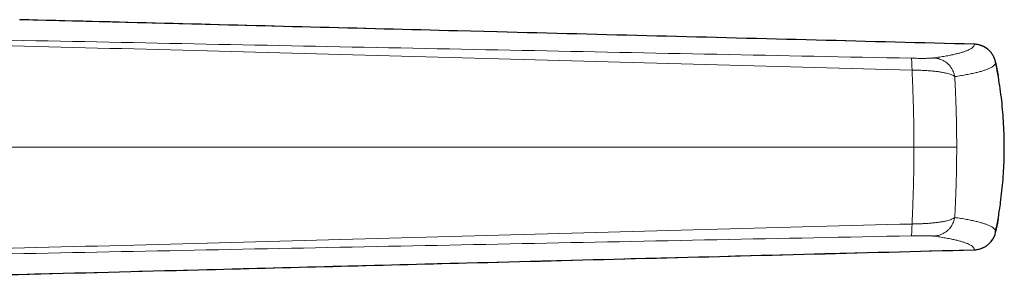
# Model space of a CAD drawing. Header units: millimetres. Extents: x 8 to 947, y 12 to 1137.
# Tile 39 of 41: x 763 to 798, y 758 to 768. Entities that reach past the tile are written whole.
import ezdxf

# ---------------------------------------------------------------- set-up
doc = ezdxf.new("R2010")
doc.units = ezdxf.units.MM

msp = doc.modelspace()

# ---------------------------------------------------------------- linework, layer by layer
at = {"color": 8, "linetype": 'Continuous', "lineweight": 0}
for p, q in [((778.608, 767.282), (762.969, 767.684)), ((797.066, 766.806), (780.018, 767.246)), ((797.067, 766.805), (797.066, 766.806)), ((745.75, 763.131), (794.916, 763.131)), ((796.443, 763.131), (794.916, 763.131))]:
    msp.add_line(p, q, dxfattribs=at)
at = {"color": 7, "linetype": 'Continuous', "lineweight": 30}
for p, q in [((780.018, 767.246), (778.608, 767.282)), ((797.091, 766.805), (797.067, 766.807)), ((797.832, 766.166), (797.923, 765.686)), ((797.688, 759.777), (797.672, 759.756))]:
    msp.add_line(p, q, dxfattribs=at)
msp.add_arc((797.179, 760.196), 0.661, 318.3136, 351.1541, dxfattribs=at)
for points, knots in [([(778.615, 767.282), (775.124, 767.372), (769.911, 767.506), (764.697, 767.64), (762.976, 767.684)], [0, 0, 0, 0, 0.669783, 1, 1, 1, 1]), ([(797.067, 766.806), (795.187, 766.855), (789.506, 767.001), (783.826, 767.148), (780.025, 767.246)], [0, 0, 0, 0, 0.330952, 1, 1, 1, 1]), ([(797.832, 766.166), (797.832, 766.166), (797.823, 766.208), (797.799, 766.292), (797.751, 766.391), (797.703, 766.466), (797.662, 766.52), (797.616, 766.57), (797.566, 766.617), (797.512, 766.658), (797.455, 766.695), (797.395, 766.728), (797.332, 766.755), (797.268, 766.776), (797.203, 766.792), (797.135, 766.802), (797.089, 766.805), (797.066, 766.806), (797.066, 766.806)], [0, 0, 0, 0, 0.000056, 0.119448, 0.242075, 0.304328, 0.366582, 0.430668, 0.494754, 0.557005, 0.619256, 0.683332, 0.747408, 0.809632, 0.871856, 0.9359, 0.999944, 1, 1, 1, 1]), ([(797.644, 766.538), (797.641, 766.542), (797.625, 766.561), (797.591, 766.594), (797.542, 766.636), (797.49, 766.673), (797.436, 766.706), (797.38, 766.735), (797.321, 766.759), (797.261, 766.778), (797.2, 766.793), (797.139, 766.802), (797.095, 766.806), (797.072, 766.806), (797.067, 766.807)], [0, 0, 0, 0, 0.0201268, 0.1174948, 0.2152396, 0.313041, 0.4106578, 0.5074669, 0.6025611, 0.6991939, 0.7963189, 0.8936605, 0.978946, 1, 1, 1, 1]), ([(797.832, 760.095), (797.867, 760.269), (797.935, 760.619), (798.008, 761.108), (798.062, 761.558), (798.1, 761.969), (798.126, 762.383), (798.141, 762.797), (798.144, 763.213), (798.136, 763.632), (798.116, 764.053), (798.084, 764.477), (798.04, 764.901), (797.983, 765.324), (797.916, 765.747), (797.86, 766.026), (797.832, 766.166)], [0, 0, 0, 0, 0.087371, 0.174854, 0.242392, 0.309944, 0.377482, 0.445489, 0.51351, 0.581517, 0.651004, 0.720505, 0.789992, 0.85999, 0.930002, 1, 1, 1, 1]), ([(797.923, 760.575), (797.92, 760.555), (797.894, 760.394), (797.861, 760.234), (797.832, 760.095)], [0, 0, 0, 0, 0.123746, 1, 1, 1, 1]), ([(797.067, 759.455), (797.078, 759.455), (797.109, 759.456), (797.16, 759.462), (797.22, 759.473), (797.28, 759.488), (797.34, 759.509), (797.398, 759.535), (797.454, 759.565), (797.507, 759.599), (797.557, 759.637), (797.604, 759.68), (797.635, 759.711), (797.649, 759.728), (797.65, 759.729)], [0, 0, 0, 0, 0.050681, 0.13969, 0.230244, 0.325589, 0.42137, 0.517362, 0.613448, 0.707274, 0.802, 0.897473, 0.993516, 1, 1, 1, 1]), ([(746.208, 758.149), (746.529, 758.157), (747.756, 758.188), (750.081, 758.246), (753.564, 758.335), (757.907, 758.447), (763.3, 758.585), (770.41, 758.768), (779.762, 759.008), (788.997, 759.246), (795.037, 759.402), (797.067, 759.455)], [0, 0, 0, 0, 0.018883, 0.072358, 0.137104, 0.224319, 0.328544, 0.455217, 0.643689, 0.880234, 1, 1, 1, 1])]:
    msp.add_open_spline(points, degree=3, knots=knots, dxfattribs=at)
at = {"color": 8, "linetype": 'Continuous', "lineweight": 0}
for points, knots in [([(746.19, 767.283), (748.506, 767.237), (753.138, 767.145), (760.086, 767.003), (767.033, 766.863), (773.979, 766.724), (780.925, 766.585), (787.871, 766.445), (792.502, 766.352), (794.817, 766.305)], [0, 0, 0, 0, 0.14286, 0.285713, 0.428565, 0.571419, 0.714278, 0.857139, 1, 1, 1, 1]), ([(794.847, 765.883), (792.532, 765.946), (787.901, 766.07), (780.954, 766.26), (774.007, 766.451), (767.058, 766.638), (760.109, 766.815), (753.158, 766.984), (748.525, 767.089), (746.208, 767.142)], [0, 0, 0, 0, 0.1428459, 0.2856935, 0.428549, 0.571416, 0.7142855, 0.857149, 1, 1, 1, 1]), ([(795.62, 766.314), (795.693, 766.325), (795.84, 766.347), (796.039, 766.38), (796.221, 766.414), (796.382, 766.449), (796.523, 766.483), (796.646, 766.519), (796.757, 766.556), (796.853, 766.595), (796.935, 766.637), (796.998, 766.678), (797.042, 766.72), (797.067, 766.763), (797.067, 766.792), (797.066, 766.806)], [0, 0, 0, 0, 0.073152, 0.14608, 0.218851, 0.291539, 0.364224, 0.436937, 0.509694, 0.591253, 0.672875, 0.754548, 0.836268, 0.91806, 1, 1, 1, 1]), ([(794.817, 766.305), (794.849, 766.304), (794.914, 766.303), (795.008, 766.302), (795.099, 766.301), (795.185, 766.301), (795.266, 766.301), (795.34, 766.301), (795.407, 766.303), (795.467, 766.304), (795.518, 766.306), (795.561, 766.308), (795.596, 766.311), (795.612, 766.313), (795.62, 766.314)], [0, 0, 0, 0, 0.080836, 0.161276, 0.242242, 0.323763, 0.405514, 0.487771, 0.570788, 0.654788, 0.739816, 0.825801, 0.912595, 1, 1, 1, 1]), ([(794.817, 766.305), (794.819, 766.302), (794.823, 766.297), (794.828, 766.273), (794.833, 766.237), (794.837, 766.186), (794.841, 766.124), (794.844, 766.052), (794.846, 765.972), (794.847, 765.913), (794.847, 765.883)], [0, 0, 0, 0, 0.121274, 0.245686, 0.372283, 0.5, 0.627717, 0.754314, 0.878726, 1, 1, 1, 1]), ([(795.62, 766.314), (795.648, 766.312), (795.705, 766.309), (795.791, 766.291), (795.876, 766.264), (795.96, 766.226), (796.04, 766.178), (796.114, 766.12), (796.181, 766.053), (796.239, 765.98), (796.288, 765.901), (796.327, 765.818), (796.357, 765.734), (796.368, 765.677), (796.374, 765.649)], [0, 0, 0, 0, 0.078347, 0.159284, 0.242418, 0.327281, 0.413336, 0.5, 0.586664, 0.672719, 0.757582, 0.840716, 0.921653, 1, 1, 1, 1]), ([(797.832, 766.166), (797.832, 766.151), (797.833, 766.121), (797.806, 766.076), (797.762, 766.031), (797.698, 765.988), (797.615, 765.944), (797.517, 765.903), (797.406, 765.864), (797.282, 765.827), (797.139, 765.79), (796.977, 765.754), (796.794, 765.719), (796.594, 765.684), (796.447, 765.66), (796.374, 765.649)], [0, 0, 0, 0, 0.082084, 0.164052, 0.245916, 0.327701, 0.409433, 0.491138, 0.563709, 0.636292, 0.708907, 0.781575, 0.854314, 0.927123, 1, 1, 1, 1]), ([(794.916, 763.131), (794.916, 763.131), (794.916, 763.221), (794.915, 763.403), (794.913, 763.674), (794.91, 763.947), (794.905, 764.219), (794.898, 764.49), (794.89, 764.767), (794.881, 765.047), (794.871, 765.331), (794.86, 765.611), (794.851, 765.793), (794.847, 765.883)], [0, 0, 0, 0, 0.000021, 0.094813, 0.189669, 0.28447, 0.381352, 0.478292, 0.575181, 0.680853, 0.786526, 0.893263, 1, 1, 1, 1]), ([(796.374, 765.649), (796.358, 765.66), (796.327, 765.683), (796.259, 765.715), (796.176, 765.744), (796.078, 765.771), (795.965, 765.795), (795.837, 765.816), (795.696, 765.835), (795.543, 765.851), (795.379, 765.863), (795.207, 765.873), (795.03, 765.88), (794.908, 765.882), (794.847, 765.883)], [0, 0, 0, 0, 0.081881, 0.164343, 0.247179, 0.330211, 0.413321, 0.496493, 0.579848, 0.663521, 0.74765, 0.831727, 0.915591, 1, 1, 1, 1]), ([(796.374, 765.649), (796.377, 765.585), (796.384, 765.456), (796.393, 765.257), (796.404, 765.019), (796.415, 764.739), (796.425, 764.42), (796.433, 764.102), (796.438, 763.818), (796.441, 763.567), (796.442, 763.349), (796.443, 763.203), (796.443, 763.131)], [0, 0, 0, 0, 0.083899, 0.167841, 0.251745, 0.379776, 0.507809, 0.629787, 0.75176, 0.834496, 0.917273, 1, 1, 1, 1]), ([(794.916, 763.131), (794.916, 763.13), (794.916, 763.04), (794.915, 762.858), (794.913, 762.587), (794.91, 762.314), (794.905, 762.042), (794.898, 761.771), (794.89, 761.494), (794.881, 761.214), (794.871, 760.93), (794.86, 760.65), (794.851, 760.468), (794.847, 760.378)], [0, 0, 0, 0, 0.000021, 0.094813, 0.189669, 0.28447, 0.381352, 0.478292, 0.575181, 0.680853, 0.786526, 0.893263, 1, 1, 1, 1]), ([(796.374, 760.612), (796.377, 760.676), (796.384, 760.805), (796.393, 761.004), (796.404, 761.242), (796.415, 761.522), (796.425, 761.841), (796.433, 762.159), (796.438, 762.443), (796.441, 762.694), (796.442, 762.912), (796.443, 763.058), (796.443, 763.131)], [0, 0, 0, 0, 0.083899, 0.167841, 0.251745, 0.379776, 0.507809, 0.629787, 0.75176, 0.834496, 0.917273, 1, 1, 1, 1]), ([(796.374, 760.612), (796.358, 760.601), (796.327, 760.578), (796.259, 760.546), (796.176, 760.517), (796.078, 760.49), (795.965, 760.466), (795.837, 760.445), (795.696, 760.426), (795.543, 760.411), (795.379, 760.398), (795.207, 760.388), (795.03, 760.381), (794.908, 760.379), (794.847, 760.378)], [0, 0, 0, 0, 0.081881, 0.1643432, 0.2471793, 0.3302107, 0.4133215, 0.4964926, 0.5798485, 0.6635207, 0.7476503, 0.8317269, 0.9155907, 1, 1, 1, 1]), ([(795.62, 759.947), (795.648, 759.949), (795.705, 759.952), (795.791, 759.97), (795.876, 759.997), (795.96, 760.035), (796.04, 760.083), (796.114, 760.141), (796.181, 760.208), (796.239, 760.281), (796.288, 760.36), (796.327, 760.443), (796.357, 760.527), (796.368, 760.584), (796.374, 760.612)], [0, 0, 0, 0, 0.078347, 0.159284, 0.242418, 0.327281, 0.413336, 0.5, 0.586664, 0.672719, 0.757582, 0.840716, 0.921653, 1, 1, 1, 1]), ([(797.832, 760.095), (797.832, 760.11), (797.833, 760.14), (797.806, 760.185), (797.762, 760.23), (797.698, 760.273), (797.615, 760.317), (797.517, 760.358), (797.406, 760.397), (797.282, 760.434), (797.139, 760.471), (796.977, 760.507), (796.794, 760.542), (796.594, 760.578), (796.447, 760.601), (796.374, 760.612)], [0, 0, 0, 0, 0.0820844, 0.1640518, 0.2459161, 0.3277012, 0.4094334, 0.4911383, 0.5637086, 0.636292, 0.7089069, 0.7815755, 0.8543136, 0.9271233, 1, 1, 1, 1]), ([(794.847, 760.378), (792.532, 760.315), (787.901, 760.191), (780.954, 760.001), (774.007, 759.81), (767.058, 759.623), (760.109, 759.446), (753.158, 759.277), (748.525, 759.172), (746.208, 759.119)], [0, 0, 0, 0, 0.142846, 0.285693, 0.428549, 0.571416, 0.714286, 0.857149, 1, 1, 1, 1]), ([(794.817, 759.956), (794.819, 759.959), (794.823, 759.964), (794.828, 759.988), (794.833, 760.024), (794.837, 760.075), (794.841, 760.137), (794.844, 760.209), (794.846, 760.289), (794.847, 760.349), (794.847, 760.378)], [0, 0, 0, 0, 0.1212738, 0.2456862, 0.3722826, 0.5, 0.6277174, 0.7543138, 0.8787262, 1, 1, 1, 1]), ([(746.19, 758.978), (748.506, 759.024), (753.138, 759.116), (760.086, 759.258), (767.033, 759.398), (773.979, 759.537), (780.925, 759.676), (787.871, 759.816), (792.502, 759.909), (794.817, 759.956)], [0, 0, 0, 0, 0.14286, 0.285713, 0.428565, 0.571419, 0.714278, 0.857139, 1, 1, 1, 1]), ([(794.817, 759.956), (794.849, 759.957), (794.914, 759.958), (795.008, 759.959), (795.099, 759.96), (795.185, 759.96), (795.266, 759.96), (795.34, 759.96), (795.407, 759.958), (795.467, 759.957), (795.518, 759.955), (795.561, 759.953), (795.596, 759.95), (795.612, 759.948), (795.62, 759.947)], [0, 0, 0, 0, 0.080836, 0.161276, 0.242242, 0.323763, 0.405514, 0.487771, 0.570788, 0.654788, 0.739816, 0.825801, 0.912595, 1, 1, 1, 1]), ([(795.62, 759.947), (795.693, 759.936), (795.84, 759.914), (796.039, 759.881), (796.221, 759.847), (796.382, 759.812), (796.523, 759.778), (796.646, 759.742), (796.757, 759.705), (796.853, 759.666), (796.935, 759.625), (796.998, 759.583), (797.042, 759.541), (797.067, 759.498), (797.067, 759.469), (797.066, 759.455)], [0, 0, 0, 0, 0.073152, 0.14608, 0.218851, 0.291539, 0.364224, 0.436937, 0.509694, 0.591253, 0.672875, 0.754548, 0.836268, 0.91806, 1, 1, 1, 1]), ([(797.066, 759.455), (797.066, 759.455), (797.088, 759.456), (797.133, 759.459), (797.2, 759.469), (797.266, 759.484), (797.331, 759.506), (797.393, 759.533), (797.453, 759.564), (797.511, 759.602), (797.565, 759.643), (797.614, 759.69), (797.65, 759.727), (797.668, 759.751), (797.673, 759.756)], [0, 0, 0, 0, 0.000086, 0.095838, 0.191591, 0.290145, 0.388699, 0.484494, 0.580289, 0.678891, 0.777493, 0.873292, 0.969091, 1, 1, 1, 1]), ([(746.207, 758.149), (746.207, 758.149), (747.605, 758.184), (750.399, 758.255), (755.986, 758.398), (765.859, 758.651), (780.018, 759.015), (791.383, 759.308), (797.066, 759.455)], [0, 0, 0, 0, 0.000001, 0.082385, 0.164769, 0.329538, 0.664769, 1, 1, 1, 1])]:
    msp.add_open_spline(points, degree=3, knots=knots, dxfattribs=at)

doc.saveas('drawing.dxf')
